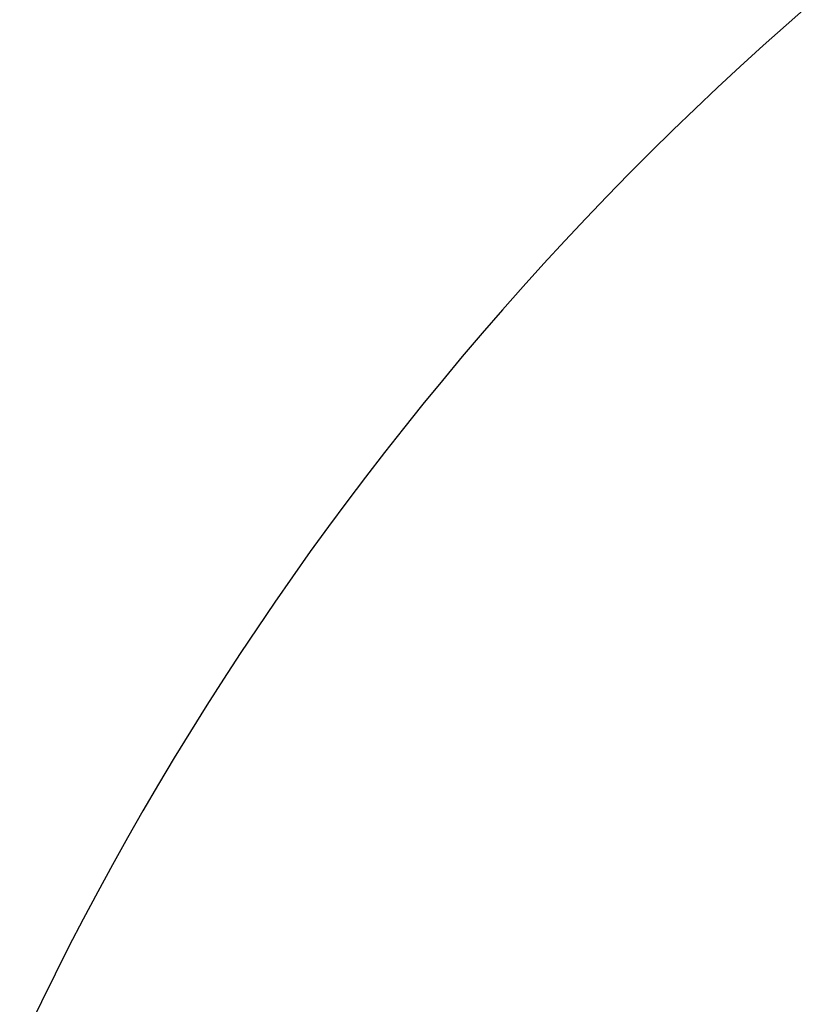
# Model space of a CAD drawing. Header units: millimetres. Extents: x -408 to 2309, y -66 to 3451.
# Tile 161 of 256: x -402.534 to -402.429, y -27.003 to -26.874. Entities that reach past the tile are written whole.
import ezdxf

# ---------------------------------------------------------------- set-up
doc = ezdxf.new("R2010")
doc.units = ezdxf.units.MM
doc.layers.add('Window garden_pendant', color=18, linetype='Continuous', true_color=0x000000)

msp = doc.modelspace()

# ---------------------------------------------------------------- linework, layer by layer
at = {"layer": 'Window garden_pendant', "extrusion": (0.001745, -0.003316, 0.999993)}
msp.add_open_spline([(-401.78676, -27.3615, 567.69241), (-401.74966, -27.28334, 567.6926), (-401.72641, -27.10285, 567.69316), (-401.85476, -26.86577, 567.69417), (-402.10011, -26.74649, 567.695), (-402.37041, -26.79611, 567.6953), (-402.49556, -26.92825, 567.69508), (-402.53266, -27.00641, 567.69489)], degree=3, dxfattribs=at)
msp.add_open_spline([(-401.78676, -27.3615, 567.69241), (-401.74966, -27.28334, 567.6926), (-401.72641, -27.10285, 567.69316), (-401.85476, -26.86577, 567.69417), (-402.10011, -26.74649, 567.695), (-402.37041, -26.79611, 567.6953), (-402.49556, -26.92825, 567.69508), (-402.53266, -27.00641, 567.69489)], degree=3, dxfattribs=at)
at = {"layer": 'Window garden_pendant', "extrusion": (-0.394204, 0.748987, 0.532561)}
msp.add_rational_spline([(-403.94904, -29.2325, -29.48475), (-403.32488, -30.41841, -27.3549), (-401.09808, -29.24641, -27.3549), (-398.87128, -28.07441, -27.3549), (-399.49544, -26.8885, -29.48475)], [1, 0.707106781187, 1, 0.707106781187, 1], degree=2, knots=[-1.570796, -1.570796, -1.570796, 0, 0, 1.570796, 1.570796, 1.570796], dxfattribs=at)
msp.add_rational_spline([(-403.94904, -29.2325, -29.48475), (-403.32488, -30.41841, -27.3549), (-401.09808, -29.24641, -27.3549), (-398.87128, -28.07441, -27.3549), (-399.49544, -26.8885, -29.48475)], [1, 0.707106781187, 1, 0.707106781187, 1], degree=2, knots=[-1.570796, -1.570796, -1.570796, 0, 0, 1.570796, 1.570796, 1.570796], dxfattribs=at)
at = {"layer": 'Window garden_pendant', "extrusion": (-0.248038, 0.471273, -0.846392)}
msp.add_rational_spline([(-403.94904, -29.2325, -29.48475), (-402.95707, -31.11725, -30.82488), (-400.73027, -29.94525, -30.82488), (-398.50347, -28.77325, -30.82488), (-399.49544, -26.8885, -29.48475)], [1, 0.707106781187, 1, 0.707106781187, 1], degree=2, knots=[-1.570796, -1.570796, -1.570796, 0, 0, 1.570796, 1.570796, 1.570796], dxfattribs=at)
msp.add_rational_spline([(-403.94904, -29.2325, -29.48475), (-402.95707, -31.11725, -30.82488), (-400.73027, -29.94525, -30.82488), (-398.50347, -28.77325, -30.82488), (-399.49544, -26.8885, -29.48475)], [1, 0.707106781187, 1, 0.707106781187, 1], degree=2, knots=[-1.570796, -1.570796, -1.570796, 0, 0, 1.570796, 1.570796, 1.570796], dxfattribs=at)

doc.saveas('drawing.dxf')
